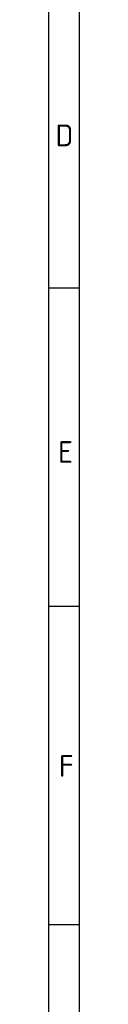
# Model space of a CAD drawing. Header units: millimetres. Extents: x 7 to 819, y 6 to 587.
# Tile 7 of 19: x 6.71 to 10.98, y 311.66 to 447.77. Entities that reach past the tile are written whole.
import ezdxf

# ---------------------------------------------------------------- set-up
doc = ezdxf.new("R2010")
doc.units = ezdxf.units.MM
doc.layers.add('Default', color=7, linetype='Continuous')

msp = doc.modelspace()

# ---------------------------------------------------------------- linework, layer by layer
at = {"layer": 'Default', "color": 7, "linetype": 'Continuous'}
for p, q in [((6.708, 586.67), (6.708, 14.67)), ((10.978, 322.67), (10.978, 581.809)), ((10.978, 410.67), (6.708, 410.67)), ((10.978, 366.67), (6.708, 366.67)), ((10.978, 322.67), (6.708, 322.67)), ((10.978, 278.67), (10.978, 322.67))]:
    msp.add_line(p, q, dxfattribs=at)

# ---------------------------------------------------------------- texts
at = {"layer": 'Default', "char_height": 3, "attachment_point": 1}
for s, insert, width in [('{\\fSolid Edge ISO|b1||i0||c0|p34;\\C7;\\H3.;\\W1.;D}', (7.673, 433.281), 1.77274), ('{\\fSolid Edge ISO|b1||i0||c0|p34;\\C7;\\H3.;\\W1.;E}', (8.025, 389.505), 1.63637), ('{\\fSolid Edge ISO|b1||i0||c0|p34;\\C7;\\H3.;\\W1.;F}', (8.135, 346.112), 1.70456)]:
    msp.add_mtext(s, dxfattribs=dict(at, insert=insert, width=width))

doc.saveas('drawing.dxf')
